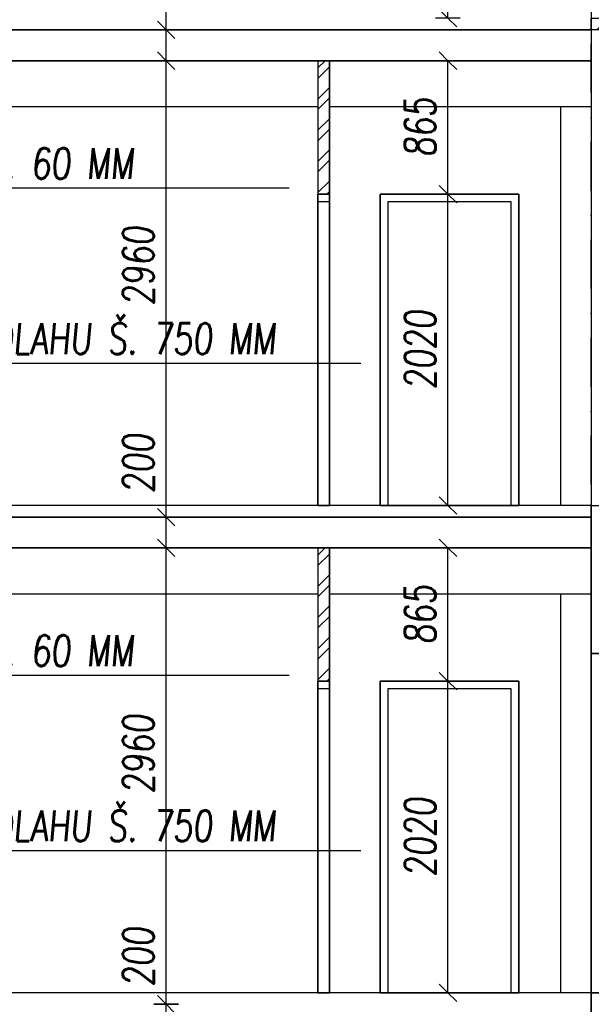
# Model space of a CAD drawing. Header units: millimetres. Extents: x 22267 to 193155, y 329430 to 541733.
# Tile 37 of 89: x 132828 to 136537, y 351515 to 357901. Entities that reach past the tile are written whole.
import ezdxf

# ---------------------------------------------------------------- set-up
doc = ezdxf.new("R2010")
doc.units = ezdxf.units.MM
doc.linetypes.add('ČERCHOVANÁ', pattern=[25.4, 12.7, -6.35, 0, -6.35])
for name, color, linetype in [('BOURÁNÍ PŘÍČEK', 30, 'Continuous'), ('KOTY_100', 7, 'Continuous'), ('KÓTY BP PODLAHA', 255, 'Continuous'), ('KÓTY BP PŘÍČKY', 255, 'Continuous'), ('OSY', 7, 'Continuous'), ('TENKA', 4, 'Continuous'), ('TLUSTA', 2, 'Continuous'), ('ŽB', 1, 'Continuous')]:
    doc.layers.add(name, color=color, linetype=linetype)
doc.styles.add('CS-ROMANS', font='romans.shx', dxfattribs={"width": 0.75, "oblique": 5})
doc.styles.add('CS-ROMANS_100', font='romans.shx', dxfattribs={"width": 0.75, "oblique": 5, "height": 200})
doc.dimstyles.new('A_KÓTA_100', dxfattribs={"dimtxt": 200, "dimasz": 4, "dimexe": 100, "dimexo": 1500, "dimgap": 80, "dimtad": 1, "dimdec": 0, "dimdsep": 46, "dimtxsty": 'CS-ROMANS_100', "dimblk": 'KOT_CARA20', "dimcen": 90, "dimse1": 1, "dimse2": 1, "dimclrd": 256, "dimclre": 256, "dimclrt": 256, "dimadec": 0, "dimazin": 0, "dimtfac": 1, "dimtdec": 0, "dimtix": 1, "dimtmove": 2, "dimatfit": 3, "dimldrblk": 'OBLIQUE', "dimfxl": 1, "dimfxlon": 1, "dimtolj": 1, "dimarcsym": 0})

# ---------------------------------------------------------------- blocks, each defined once
blk = doc.blocks.new('KOT_CARA20')
for p, q in [((0, 20), (0, -20)), ((0, 0), (-14.1, -14.1)), ((0, 0), (14.1, 14.1))]:
    blk.add_line(p, q)
blk = doc.blocks.new('*D3270')
at = {"layer": 'Defpoints', "color": 0, "transparency": 16777216}
for p in [(133777.5, 351515.5), (134169.7, 351515.5), (134162.1, 351315.5)]:
    blk.add_point(p, dxfattribs=at)
at = {"layer": 'KOTY_100', "lineweight": -2, "transparency": 16777216}
blk.add_line((133777.5, 351319.5), (133777.5, 351511.5), dxfattribs=at)
at = {"layer": 'KOTY_100', "lineweight": -2, "transparency": 16777216, "xscale": 4, "yscale": 4, "zscale": 4}
for p, rotation in [((133777.5, 351515.5), 90), ((133777.5, 351315.5), 270)]:
    blk.add_blockref('KOT_CARA20', p, dxfattribs=dict(at, rotation=rotation))
at = {"layer": 'KOTY_100', "transparency": 16777216, "insert": (133597.5, 351822.9), "char_height": 200, "attachment_point": 5, "rotation": 90, "style": 'CS-ROMANS_100'}
blk.add_mtext('\\A1;200', dxfattribs=at)
blk = doc.blocks.new('_OBLIQUE')
at = {"color": 0, "linetype": 'ByBlock', "ltscale": 15}
blk.add_line((-0.5, -0.5), (0.5, 0.5), dxfattribs=at)
blk = doc.blocks.new('*D3271')
at = {"layer": 'Defpoints', "color": 0, "transparency": 16777216}
for p in [(133777.5, 354475.5), (134064.2, 354475.5), (134169.7, 351515.5)]:
    blk.add_point(p, dxfattribs=at)
at = {"layer": 'KOTY_100', "lineweight": -2, "transparency": 16777216}
blk.add_line((133777.5, 351519.5), (133777.5, 354471.5), dxfattribs=at)
at = {"layer": 'KOTY_100', "lineweight": -2, "transparency": 16777216, "xscale": 4, "yscale": 4, "zscale": 4}
for p, rotation in [((133777.5, 354475.5), 90), ((133777.5, 351515.5), 270)]:
    blk.add_blockref('KOT_CARA20', p, dxfattribs=dict(at, rotation=rotation))
at = {"layer": 'KOTY_100', "transparency": 16777216, "insert": (133597.5, 353137.9), "char_height": 200, "attachment_point": 5, "rotation": 90, "style": 'CS-ROMANS_100'}
blk.add_mtext('\\A1;2960', dxfattribs=at)
blk = doc.blocks.new('*D3272')
at = {"layer": 'Defpoints', "color": 0, "transparency": 16777216}
for p in [(133777.5, 354675.5), (134086.8, 354675.5), (134064.2, 354475.5)]:
    blk.add_point(p, dxfattribs=at)
at = {"layer": 'KOTY_100', "lineweight": -2, "transparency": 16777216}
blk.add_line((133777.5, 354479.5), (133777.5, 354671.5), dxfattribs=at)
at = {"layer": 'KOTY_100', "lineweight": -2, "transparency": 16777216, "xscale": 4, "yscale": 4, "zscale": 4}
for p, rotation in [((133777.5, 354675.5), 90), ((133777.5, 354475.5), 270)]:
    blk.add_blockref('KOT_CARA20', p, dxfattribs=dict(at, rotation=rotation))
at = {"layer": 'KOTY_100', "transparency": 16777216, "insert": (133597.5, 355023.3), "char_height": 200, "attachment_point": 5, "rotation": 90, "style": 'CS-ROMANS_100'}
blk.add_mtext('\\A1;200', dxfattribs=at)
blk = doc.blocks.new('*D3273')
at = {"layer": 'Defpoints', "color": 0, "transparency": 16777216}
for p in [(133777.5, 357635.5), (134056.8, 357635.5), (134086.8, 354675.5)]:
    blk.add_point(p, dxfattribs=at)
at = {"layer": 'KOTY_100', "lineweight": -2, "transparency": 16777216}
blk.add_line((133777.5, 354679.5), (133777.5, 357631.5), dxfattribs=at)
at = {"layer": 'KOTY_100', "lineweight": -2, "transparency": 16777216, "xscale": 4, "yscale": 4, "zscale": 4}
for p, rotation in [((133777.5, 357635.5), 90), ((133777.5, 354675.5), 270)]:
    blk.add_blockref('KOT_CARA20', p, dxfattribs=dict(at, rotation=rotation))
at = {"layer": 'KOTY_100', "transparency": 16777216, "insert": (133597.5, 356304.6), "char_height": 200, "attachment_point": 5, "rotation": 90, "style": 'CS-ROMANS_100'}
blk.add_mtext('\\A1;2960', dxfattribs=at)
blk = doc.blocks.new('*D3274')
at = {"layer": 'Defpoints', "color": 0, "transparency": 16777216}
for p in [(133777.5, 357835.5), (134041.7, 357835.5), (134056.8, 357635.5)]:
    blk.add_point(p, dxfattribs=at)
at = {"layer": 'KOTY_100', "lineweight": -2, "transparency": 16777216}
blk.add_line((133777.5, 357639.5), (133777.5, 357831.5), dxfattribs=at)
at = {"layer": 'KOTY_100', "lineweight": -2, "transparency": 16777216, "xscale": 4, "yscale": 4, "zscale": 4}
for p, rotation in [((133777.5, 357835.5), 90), ((133777.5, 357635.5), 270)]:
    blk.add_blockref('KOT_CARA20', p, dxfattribs=dict(at, rotation=rotation))
at = {"layer": 'KOTY_100', "transparency": 16777216, "insert": (133597.5, 358170.2), "char_height": 200, "attachment_point": 5, "rotation": 90, "style": 'CS-ROMANS_100'}
blk.add_mtext('\\A1;200', dxfattribs=at)
blk = doc.blocks.new('*D3275')
at = {"layer": 'Defpoints', "color": 0, "transparency": 16777216}
for p in [(133777.5, 360795.5), (134056.8, 360795.5), (134041.7, 357835.5)]:
    blk.add_point(p, dxfattribs=at)
at = {"layer": 'KOTY_100', "lineweight": -2, "transparency": 16777216}
blk.add_line((133777.5, 357839.5), (133777.5, 360791.5), dxfattribs=at)
at = {"layer": 'KOTY_100', "lineweight": -2, "transparency": 16777216, "xscale": 4, "yscale": 4, "zscale": 4}
for p, rotation in [((133777.5, 360795.5), 90), ((133777.5, 357835.5), 270)]:
    blk.add_blockref('KOT_CARA20', p, dxfattribs=dict(at, rotation=rotation))
at = {"layer": 'KOTY_100', "transparency": 16777216, "insert": (133597.5, 359439.1), "char_height": 200, "attachment_point": 5, "rotation": 90, "style": 'CS-ROMANS_100'}
blk.add_mtext('\\A1;2960', dxfattribs=at)
blk = doc.blocks.new('*D3391')
at = {"layer": 'Defpoints', "color": 0, "transparency": 16777216}
for p in [(134837.4, 353610.5), (135607.3, 353610.5), (135041.3, 351590.5)]:
    blk.add_point(p, dxfattribs=at)
at = {"layer": 'KOTY_100', "lineweight": -2, "transparency": 16777216}
blk.add_line((135607.3, 351594.5), (135607.3, 353606.5), dxfattribs=at)
at = {"layer": 'KOTY_100', "lineweight": -2, "transparency": 16777216, "xscale": 4, "yscale": 4, "zscale": 4}
for p, rotation in [((135607.3, 353610.5), 90), ((135607.3, 351590.5), 270)]:
    blk.add_blockref('KOT_CARA20', p, dxfattribs=dict(at, rotation=rotation))
at = {"layer": 'KOTY_100', "transparency": 16777216, "insert": (135427.3, 352600.5), "char_height": 200, "attachment_point": 5, "rotation": 90, "style": 'CS-ROMANS_100'}
blk.add_mtext('\\A1;2020', dxfattribs=at)
blk = doc.blocks.new('*D3392')
at = {"layer": 'Defpoints', "color": 0, "transparency": 16777216}
for p in [(135607.3, 354475.5), (135807.9, 354475.5), (134837.4, 353610.5)]:
    blk.add_point(p, dxfattribs=at)
at = {"layer": 'KOTY_100', "lineweight": -2, "transparency": 16777216}
blk.add_line((135607.3, 353614.5), (135607.3, 354471.5), dxfattribs=at)
at = {"layer": 'KOTY_100', "lineweight": -2, "transparency": 16777216, "xscale": 4, "yscale": 4, "zscale": 4}
for p, rotation in [((135607.3, 354475.5), 90), ((135607.3, 353610.5), 270)]:
    blk.add_blockref('KOT_CARA20', p, dxfattribs=dict(at, rotation=rotation))
at = {"layer": 'KOTY_100', "transparency": 16777216, "insert": (135427.3, 354043), "char_height": 200, "attachment_point": 5, "rotation": 90, "style": 'CS-ROMANS_100'}
blk.add_mtext('\\A1;865', dxfattribs=at)
blk = doc.blocks.new('*D3393')
at = {"layer": 'Defpoints', "color": 0, "transparency": 16777216}
for p in [(134837.4, 356770.5), (135607.3, 356770.5), (135041.3, 354750.5)]:
    blk.add_point(p, dxfattribs=at)
at = {"layer": 'KÓTY BP PŘÍČKY', "lineweight": -2, "transparency": 16777216}
blk.add_line((135607.3, 354754.5), (135607.3, 356766.5), dxfattribs=at)
at = {"layer": 'KÓTY BP PŘÍČKY', "lineweight": -2, "transparency": 16777216, "xscale": 4, "yscale": 4, "zscale": 4}
for p, rotation in [((135607.3, 356770.5), 90), ((135607.3, 354750.5), 270)]:
    blk.add_blockref('KOT_CARA20', p, dxfattribs=dict(at, rotation=rotation))
at = {"layer": 'KÓTY BP PŘÍČKY', "transparency": 16777216, "insert": (135427.3, 355760.5), "char_height": 200, "attachment_point": 5, "rotation": 90, "style": 'CS-ROMANS_100'}
blk.add_mtext('\\A1;2020', dxfattribs=at)
blk = doc.blocks.new('*D3394')
at = {"layer": 'Defpoints', "color": 0, "transparency": 16777216}
for p in [(135607.3, 357635.5), (135807.9, 357635.5), (134837.4, 356770.5)]:
    blk.add_point(p, dxfattribs=at)
at = {"layer": 'KÓTY BP PŘÍČKY', "lineweight": -2, "transparency": 16777216}
blk.add_line((135607.3, 356774.5), (135607.3, 357631.5), dxfattribs=at)
at = {"layer": 'KÓTY BP PŘÍČKY', "lineweight": -2, "transparency": 16777216, "xscale": 4, "yscale": 4, "zscale": 4}
for p, rotation in [((135607.3, 357635.5), 90), ((135607.3, 356770.5), 270)]:
    blk.add_blockref('KOT_CARA20', p, dxfattribs=dict(at, rotation=rotation))
at = {"layer": 'KÓTY BP PŘÍČKY', "transparency": 16777216, "insert": (135427.3, 357203), "char_height": 200, "attachment_point": 5, "rotation": 90, "style": 'CS-ROMANS_100'}
blk.add_mtext('\\A1;865', dxfattribs=at)
blk = doc.blocks.new('*D3395')
at = {"layer": 'BOURÁNÍ PŘÍČEK', "lineweight": -2, "transparency": 16777216}
blk.add_line((135607.3, 357914.5), (135607.3, 359926.5), dxfattribs=at)
at = {"layer": 'Defpoints', "color": 0, "transparency": 16777216}
for p in [(134837.4, 359930.5), (135607.3, 359930.5), (135041.3, 357910.5)]:
    blk.add_point(p, dxfattribs=at)
at = {"layer": 'BOURÁNÍ PŘÍČEK', "lineweight": -2, "transparency": 16777216, "xscale": 4, "yscale": 4, "zscale": 4}
for p, rotation in [((135607.3, 359930.5), 90), ((135607.3, 357910.5), 270)]:
    blk.add_blockref('KOT_CARA20', p, dxfattribs=dict(at, rotation=rotation))
at = {"layer": 'BOURÁNÍ PŘÍČEK', "transparency": 16777216, "insert": (135427.3, 358920.5), "char_height": 200, "attachment_point": 5, "rotation": 90, "style": 'CS-ROMANS_100'}
blk.add_mtext('\\A1;2020', dxfattribs=at)

msp = doc.modelspace()

# ---------------------------------------------------------------- hatches: boundary and pattern name
at = {"layer": 'BOURÁNÍ PŘÍČEK'}
h = msp.add_hatch(dxfattribs=at)
h.set_pattern_fill('ANSI32', color=256, scale=15)
h.set_pattern_definition([(45, (-3e-10, -44240), (-101.02788, 101.02788), []), (45, (67.35, -44240), (-101.02788, 101.02788), [])])
h.paths.add_polyline_path([(136537.4, 357910.5), (140622.4, 357910.5), (140622.4, 357835.5), (136537.4, 357835.5)])
h = msp.add_hatch(dxfattribs=at)
h.set_pattern_fill('ANSI32', color=256, scale=15)
h.set_pattern_definition([(45, (94701.44, -45365), (-101.02788, 101.02788), []), (45, (94768.79, -45365), (-101.02788, 101.02788), [])])
h.paths.add_polyline_path([(134762.4, 357635.5), (134837.4, 357635.5), (134837.4, 356770.5), (134762.4, 356770.5)])
h = msp.add_hatch(dxfattribs=at)
h.set_pattern_fill('ANSI32', color=256, scale=15)
h.set_pattern_definition([(45, (94701.44, -48525), (-101.02788, 101.02788), []), (45, (94768.79, -48525), (-101.02788, 101.02788), [])])
h.paths.add_polyline_path([(134762.4, 354475.5), (134837.4, 354475.5), (134837.4, 353610.5), (134762.4, 353610.5)])

# ---------------------------------------------------------------- linework, layer by layer
for points in [[(136537.4, 406325.5), (136537.4, 335810.5)], [(134762.4, 357635.5), (134762.4, 356770.5)], [(134837.4, 357635.5), (134837.4, 356770.5)], [(134762.4, 354475.5), (134762.4, 353610.5)], [(134837.4, 354475.5), (134837.4, 353610.5)]]:
    msp.add_lwpolyline(points, dxfattribs=at)
for points in [[(136537.4, 357910.5), (140622.4, 357910.5), (140622.4, 357835.5), (136537.4, 357835.5)], [(134762.4, 356770.5), (134837.4, 356770.5), (134837.4, 357635.5), (134762.4, 357635.5)], [(134762.4, 356770.5), (134837.4, 356770.5), (134837.4, 356720.5), (134762.4, 356720.5)], [(134762.4, 354750.5), (134837.4, 354750.5), (134837.4, 356770.5), (134762.4, 356770.5)], [(134762.4, 356770.5), (134837.4, 356770.5), (134837.4, 354750.5), (134762.4, 354750.5)], [(135167.4, 354750.5), (136067.4, 354750.5), (136067.4, 356770.5), (135167.4, 356770.5)], [(135167.4, 356770.5), (136067.4, 356770.5), (136067.4, 354750.5), (135167.4, 354750.5)], [(135217.4, 354750.5), (136017.4, 354750.5), (136017.4, 356720.5), (135217.4, 356720.5)], [(134762.4, 353610.5), (134837.4, 353610.5), (134837.4, 354475.5), (134762.4, 354475.5)], [(136537.4, 353790.5), (136737.4, 353790.5), (136737.4, 351590.5), (136537.4, 351590.5)], [(134762.4, 353610.5), (134837.4, 353610.5), (134837.4, 353560.5), (134762.4, 353560.5)], [(134762.4, 351590.5), (134837.4, 351590.5), (134837.4, 353610.5), (134762.4, 353610.5)], [(134762.4, 353610.5), (134837.4, 353610.5), (134837.4, 351590.5), (134762.4, 351590.5)], [(135167.4, 351590.5), (136067.4, 351590.5), (136067.4, 353610.5), (135167.4, 353610.5)], [(135167.4, 353610.5), (136067.4, 353610.5), (136067.4, 351590.5), (135167.4, 351590.5)], [(135217.4, 351590.5), (136017.4, 351590.5), (136017.4, 353560.5), (135217.4, 353560.5)]]:
    msp.add_lwpolyline(points, close=True, dxfattribs=at)
at = {"layer": 'KÓTY BP PODLAHA'}
for p, q in [((134575.7, 356807.7), (130774.8, 356807.7)), ((135042.4, 355671.6), (131256.4, 355671.6)), ((134575.7, 353647.7), (130774.8, 353647.7)), ((135042.4, 352511.6), (131256.4, 352511.6))]:
    msp.add_line(p, q, dxfattribs=at)
at = {"layer": 'OSY', "linetype": 'ČERCHOVANÁ', "ltscale": 25}
msp.add_lwpolyline([(136537.4, 331387.3), (136537.4, 408305.5)], dxfattribs=at)
at = {"layer": 'TENKA'}
for points in [[(136537.4, 357835.5), (129937.4, 357835.5)], [(134762.4, 357335.5), (129937.4, 357335.5), (129937.4, 357635.5), (136537.4, 357635.5), (136537.4, 357335.5), (134837.4, 357335.5)], [(136337.4, 357335.5), (136337.4, 354750.5)], [(136537.4, 354675.5), (129937.4, 354675.5)], [(134762.4, 354175.5), (129937.4, 354175.5), (129937.4, 354475.5), (136537.4, 354475.5), (136537.4, 354175.5), (134837.4, 354175.5)], [(136337.4, 354175.5), (136337.4, 351590.5)]]:
    msp.add_lwpolyline(points, dxfattribs=at)
at = {"layer": 'TLUSTA'}
for points in [[(136537.4, 357635.5), (129937.4, 357635.5)], [(136537.4, 354750.5), (129937.4, 354750.5)], [(136537.4, 354475.5), (129937.4, 354475.5)], [(136537.4, 351590.5), (129937.4, 351590.5)]]:
    msp.add_lwpolyline(points, dxfattribs=at)
at = {"layer": 'ŽB'}
for points in [[(129937.4, 357835.5), (136537.4, 357835.5), (136537.4, 357635.5), (129937.4, 357635.5)], [(136537.4, 354750.5), (136737.4, 354750.5), (136737.4, 353790.5), (136537.4, 353790.5)], [(129937.4, 354675.5), (136537.4, 354675.5), (136537.4, 354475.5), (129937.4, 354475.5)], [(136537.4, 351590.5), (136737.4, 351590.5), (136737.4, 350630.5), (136537.4, 350630.5)]]:
    msp.add_lwpolyline(points, close=True, dxfattribs=at)

# ---------------------------------------------------------------- texts
at = {"layer": 'KÓTY BP PODLAHA', "ltscale": 15, "style": 'CS-ROMANS', "oblique": 5, "width": 0.75}
for s, p in [('VYSEKAT DRÁŽKU Š. 60 MM', (130773, 356868.6)), ('VYBOURAT PODLAHU Š. 750 MM ', (131269, 355732.6)), ('VYSEKAT DRÁŽKU Š. 60 MM', (130773, 353708.6)), ('VYBOURAT PODLAHU Š. 750 MM ', (131269, 352572.6))]:
    msp.add_text(s, height=200, dxfattribs=at).set_placement(p)

# ---------------------------------------------------------------- dimensions: what is measured, and where the dimension line sits
at = {"layer": 'BOURÁNÍ PŘÍČEK'}
dim = msp.add_linear_dim(base=(135607.3, 359930.5), p1=(135041.3, 357910.5), p2=(134837.4, 359930.5), angle=90, dimstyle='A_KÓTA_100', dxfattribs=at)
dim.commit()
dim.dimension.update_dxf_attribs({"geometry": '*D3395', "text_midpoint": (135427.3, 358920.5)})
at = {"layer": 'KOTY_100'}
for base, p1, p2, picture, middle in [((133777.5, 360795.5), (134041.7, 357835.5), (134056.8, 360795.5), '*D3275', (133597.5, 359439.1)), ((133777.5, 357835.5), (134056.8, 357635.5), (134041.7, 357835.5), '*D3274', (133597.5, 358170.2)), ((133777.5, 357635.5), (134086.8, 354675.5), (134056.8, 357635.5), '*D3273', (133597.5, 356304.6)), ((133777.5, 354675.5), (134064.2, 354475.5), (134086.8, 354675.5), '*D3272', (133597.5, 355023.3)), ((133777.5, 354475.5), (134169.7, 351515.5), (134064.2, 354475.5), '*D3271', (133597.5, 353137.9)), ((133777.5, 351515.5), (134162.1, 351315.5), (134169.7, 351515.5), '*D3270', (133597.5, 351822.9))]:
    dim = msp.add_linear_dim(base=base, p1=p1, p2=p2, angle=90, dimstyle='A_KÓTA_100', dxfattribs=at)
    dim.commit()
    dim.dimension.update_dxf_attribs({"geometry": picture, "text_midpoint": middle, "dimtype": 160})
for base, p1, p2, picture, middle in [((135607.3, 354475.5), (134837.4, 353610.5), (135807.9, 354475.5), '*D3392', (135427.3, 354043)), ((135607.3, 353610.5), (135041.3, 351590.5), (134837.4, 353610.5), '*D3391', (135427.3, 352600.5))]:
    dim = msp.add_linear_dim(base=base, p1=p1, p2=p2, angle=90, dimstyle='A_KÓTA_100', dxfattribs=at)
    dim.commit()
    dim.dimension.update_dxf_attribs({"geometry": picture, "text_midpoint": middle})
at = {"layer": 'KÓTY BP PŘÍČKY'}
for base, p1, p2, picture, middle in [((135607.3, 357635.5), (134837.4, 356770.5), (135807.9, 357635.5), '*D3394', (135427.3, 357203)), ((135607.3, 356770.5), (135041.3, 354750.5), (134837.4, 356770.5), '*D3393', (135427.3, 355760.5))]:
    dim = msp.add_linear_dim(base=base, p1=p1, p2=p2, angle=90, dimstyle='A_KÓTA_100', dxfattribs=at)
    dim.commit()
    dim.dimension.update_dxf_attribs({"geometry": picture, "text_midpoint": middle})

doc.saveas('drawing.dxf')
